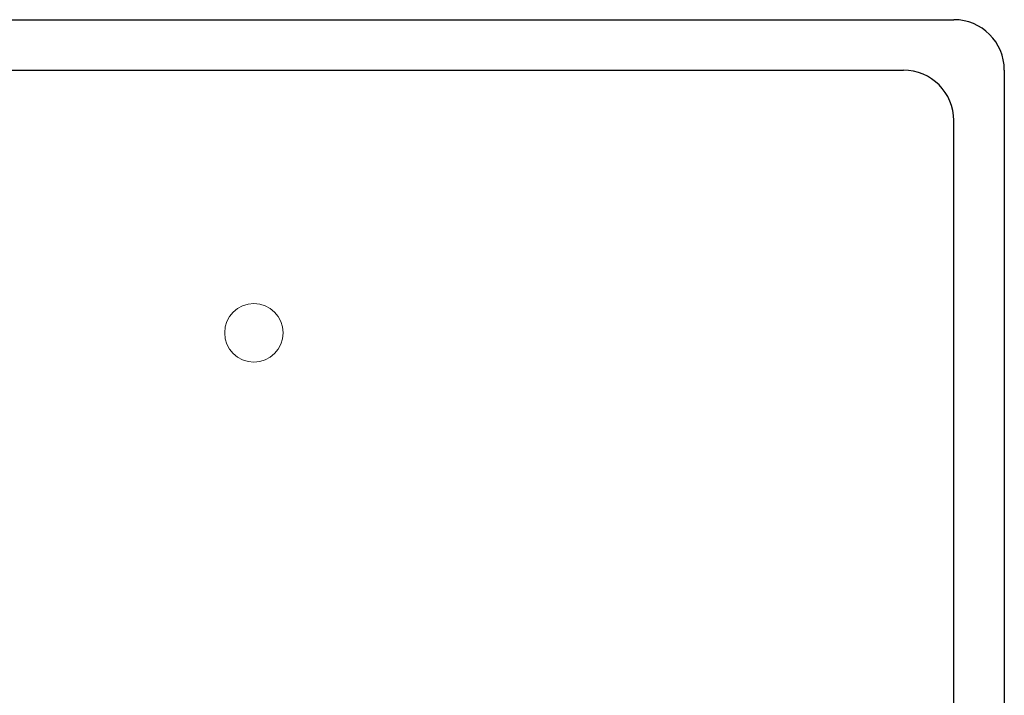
# Model space of a CAD drawing. Extents: x 33706 to 249013, y -74890 to 17912.
# Tile 125 of 175: x 123580 to 123600, y -39496 to -39483. Entities that reach past the tile are written whole.
import ezdxf

# ---------------------------------------------------------------- set-up
doc = ezdxf.new("R2010")
doc.units = 0
doc.header["$MEASUREMENT"] = 0
doc.layers.add('symbole', color=7, linetype='Continuous')

msp = doc.modelspace()

# ---------------------------------------------------------------- linework, layer by layer
at = {"layer": 'symbole', "lineweight": 30}
for p, q in [((123555.822, -39483.031), (123598.822, -39483.031)), ((123556.826, -39484.035), (123597.818, -39484.035)), ((123599.822, -39484.031), (123599.822, -39527.031)), ((123598.818, -39526.027), (123598.818, -39485.035))]:
    msp.add_line(p, q, dxfattribs=at)
at = {"layer": 'symbole', "lineweight": 18}
msp.add_circle((123584.919, -39489.249), 0.581, dxfattribs=at)
at = {"layer": 'symbole', "lineweight": 30}
for centre in [(123598.822, -39484.031), (123597.818, -39485.035)]:
    msp.add_arc(centre, 1, 0, 90, dxfattribs=at)

doc.saveas('drawing.dxf')
